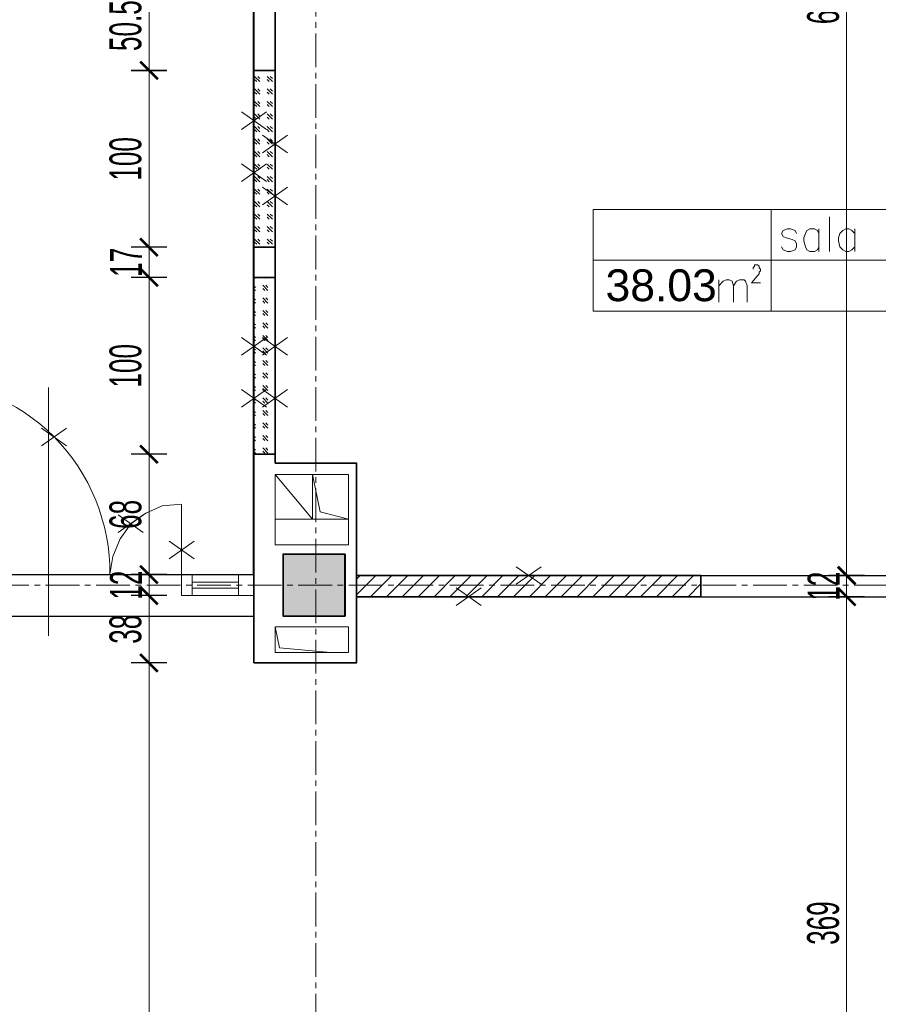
# Model space of a CAD drawing. Header units: millimetres. Extents: x 0 to 12515, y 0 to 27803.
# Tile 72 of 97: x 10479 to 10964, y 22467 to 23024. Entities that reach past the tile are written whole.
import ezdxf

# ---------------------------------------------------------------- set-up
doc = ezdxf.new("R2010")
doc.units = ezdxf.units.MM
doc.linetypes.add('CENTER2', pattern=[28.575, 19.05, -3.175, 3.175, -3.175])
doc.layers.add('D-opis', color=104, linetype='Continuous')
doc.layers.add('PDF _Geometria', color=7, linetype='Continuous')
for name, color, linetype, lineweight in [('DEMONTARZE', 86, 'Continuous', 18), ('sq_bud istn', 253, 'Continuous', 15), ('SQ_ISTN.Ściany', 140, 'Continuous', 35), ('SQ_Osie', 220, 'CENTER2', 9), ('SQ_Wyburzenia', 94, 'Continuous', 18), ('SQ_Wymiary', 7, 'Continuous', 5)]:
    doc.layers.add(name, color=color, linetype=linetype, lineweight=lineweight)
doc.layers.add('powierzchnie', color=230, linetype='Continuous', lineweight=30, plot=False)
doc.styles.add('ARIAL', font='arial.ttf')
doc.styles.add('SQ_Swis721 LtCn BT', font='swisscl.ttf', dxfattribs={"width": 0.8})
doc.dimstyles.new('SQ_100', dxfattribs={"dimscale": 100, "dimtxt": 0.18, "dimasz": 0.1, "dimexe": 0.1, "dimexo": 0.01, "dimgap": 0.04, "dimtad": 1, "dimrnd": 0.5, "dimdsep": 46, "dimtxsty": 'SQ_Swis721 LtCn BT', "dimblk": 'ARCHTICK', "dimcen": 0.1, "dimdle": 0.1, "dimclrd": 256, "dimclre": 256, "dimclrt": 256, "dimaunit": 1, "dimadec": 0, "dimazin": 0, "dimtfac": 1, "dimtix": 1, "dimtmove": 2, "dimatfit": 3, "dimldrblk": 'ARCHTICK', "dimfxl": 0.1, "dimfxlon": 1, "dimtolj": 1, "dimlwd": -1, "dimarcsym": 0})
pattern_1 = [(45, (-36612.0865, 7324.0716), (-4.49012806, 4.49012806), [])]

# ---------------------------------------------------------------- blocks, each defined once
blk = doc.blocks.new('ist osie bud B')
at = {"layer": 'SQ_Osie'}
blk.add_line((21873.28, 13852.66), (21873.28, 19362.86), dxfattribs=at)
blk.add_lwpolyline([(21178.31, 17936.45), (22845.29, 17936.45)], dxfattribs=at)
blk = doc.blocks.new('słupy konstr bud B')
at = {"layer": 'SQ_ISTN.Ściany', "lineweight": 5}
h = blk.add_hatch(dxfattribs=at)
h.set_pattern_fill('JIS_STN_1E', color=256, scale=10)
h.paths.add_polyline_path([(21350.78, 18613.95), (21315.78, 18613.95), (21315.78, 18578.95), (21350.78, 18578.95)])
h.paths.add_polyline_path([(21890.78, 18613.95), (21855.78, 18613.95), (21855.78, 18578.95), (21890.78, 18578.95)])
h.paths.add_polyline_path([(22190.78, 18613.95), (22155.78, 18613.95), (22155.78, 18578.95), (22190.78, 18578.95)])
h.paths.add_polyline_path([(22730.78, 18613.95), (22695.78, 18613.95), (22695.78, 18578.95), (22730.78, 18578.95)])
h.paths.add_polyline_path([(22730.78, 17953.95), (22695.78, 17953.95), (22695.78, 17918.95), (22730.78, 17918.95)])
h.paths.add_polyline_path([(22190.78, 17953.95), (22155.78, 17953.95), (22155.78, 17918.95), (22190.78, 17918.95)])
h.paths.add_polyline_path([(21890.78, 17953.95), (21855.78, 17953.95), (21855.78, 17918.95), (21890.78, 17918.95)])
h.paths.add_polyline_path([(21350.78, 17953.95), (21315.78, 17953.95), (21315.78, 17918.95), (21350.78, 17918.95)])
h.paths.add_polyline_path([(21350.78, 17293.95), (21315.78, 17293.95), (21315.78, 17258.95), (21350.78, 17258.95)])
h.paths.add_polyline_path([(21890.78, 17293.95), (21855.78, 17293.95), (21855.78, 17258.95), (21890.78, 17258.95)])
h.paths.add_polyline_path([(22190.78, 17293.95), (22155.78, 17293.95), (22155.78, 17258.95), (22190.78, 17258.95)])
h.paths.add_polyline_path([(22730.78, 17293.95), (22695.78, 17293.95), (22695.78, 17258.95), (22730.78, 17258.95)])
h.paths.add_polyline_path([(22695.78, 16633.95), (22730.78, 16633.95), (22730.78, 16598.95), (22695.78, 16598.95)])
h.paths.add_polyline_path([(22695.78, 14653.95), (22730.78, 14653.95), (22730.78, 14618.95), (22695.78, 14618.95)])
h.paths.add_polyline_path([(22695.78, 15313.95), (22730.78, 15313.95), (22730.78, 15278.95), (22695.78, 15278.95)])
h.paths.add_polyline_path([(22695.78, 15973.95), (22730.78, 15973.95), (22730.78, 15938.95), (22695.78, 15938.95)])
h.paths.add_polyline_path([(22155.78, 14653.95), (22190.78, 14653.95), (22190.78, 14618.95), (22155.78, 14618.95)])
h.paths.add_polyline_path([(22155.78, 15313.95), (22190.78, 15313.95), (22190.78, 15278.95), (22155.78, 15278.95)])
h.paths.add_polyline_path([(22155.78, 15973.95), (22190.78, 15973.95), (22190.78, 15938.95), (22155.78, 15938.95)])
h.paths.add_polyline_path([(22155.78, 16633.95), (22190.78, 16633.95), (22190.78, 16598.95), (22155.78, 16598.95)])
h.paths.add_polyline_path([(21855.78, 14653.95), (21890.78, 14653.95), (21890.78, 14618.95), (21855.78, 14618.95)])
h.paths.add_polyline_path([(21855.78, 15313.95), (21890.78, 15313.95), (21890.78, 15278.95), (21855.78, 15278.95)])
h.paths.add_polyline_path([(21855.78, 15973.95), (21890.78, 15973.95), (21890.78, 15938.95), (21855.78, 15938.95)])
h.paths.add_polyline_path([(21855.78, 16633.95), (21890.78, 16633.95), (21890.78, 16598.95), (21855.78, 16598.95)])
h.paths.add_polyline_path([(21315.78, 14653.95), (21350.78, 14653.95), (21350.78, 14618.95), (21315.78, 14618.95)])
h.paths.add_polyline_path([(21315.78, 15313.95), (21350.78, 15313.95), (21350.78, 15278.95), (21315.78, 15278.95)])
h.paths.add_polyline_path([(21315.78, 15973.95), (21350.78, 15973.95), (21350.78, 15938.95), (21315.78, 15938.95)])
h.paths.add_polyline_path([(21315.78, 16633.95), (21350.78, 16633.95), (21350.78, 16598.95), (21315.78, 16598.95)])
at = {"layer": 'SQ_ISTN.Ściany'}
blk.add_lwpolyline([(21855.78, 17953.95), (21890.78, 17953.95), (21890.78, 17918.95), (21855.78, 17918.95)], close=True, dxfattribs=at)
blk = doc.blocks.new('_ArchTick')
at = {"color": 0, "linetype": 'ByBlock', "const_width": 0.15}
blk.add_lwpolyline([(-0.5, -0.5), (0.5, 0.5)], dxfattribs=at)
blk = doc.blocks.new('*D1527')
at = {"layer": 'Defpoints', "color": 0, "transparency": 16777216}
for p in [(10796.74, 22697.35), (10946.22, 22697.35), (10796.74, 22328.29)]:
    blk.add_point(p, dxfattribs=at)
at = {"layer": 'SQ_Wymiary', "transparency": 16777216}
blk.add_line((10946.22, 22318.29), (10946.22, 22707.35), dxfattribs=at)
at = {"layer": 'SQ_Wymiary', "lineweight": -2, "transparency": 16777216}
for p, q in [((10936.22, 22697.35), (10956.22, 22697.35)), ((10936.22, 22328.29), (10956.22, 22328.29))]:
    blk.add_line(p, q, dxfattribs=at)
at = {"layer": 'SQ_Wymiary', "transparency": 16777216, "xscale": 10, "yscale": 10, "zscale": 10}
for p, rotation in [((10946.22, 22697.35), 90), ((10946.22, 22328.29), 270)]:
    blk.add_blockref('_ArchTick', p, dxfattribs=dict(at, rotation=rotation))
at = {"layer": 'SQ_Wymiary', "transparency": 16777216, "insert": (10932.99, 22512.82), "char_height": 18, "attachment_point": 5, "rotation": 90, "style": 'SQ_Swis721 LtCn BT'}
blk.add_mtext('\\A1;369', dxfattribs=at)
blk = doc.blocks.new('*D1528')
at = {"layer": 'Defpoints', "color": 0, "transparency": 16777216}
for p in [(11165.89, 22709.35), (10946.22, 22697.35), (11165.89, 22697.35)]:
    blk.add_point(p, dxfattribs=at)
at = {"layer": 'SQ_Wymiary', "transparency": 16777216}
for p, q in [((10946.22, 22709.35), (10946.22, 22719.35)), ((10946.22, 22709.35), (10946.22, 22697.35)), ((10946.22, 22697.35), (10946.22, 22687.35))]:
    blk.add_line(p, q, dxfattribs=at)
at = {"layer": 'SQ_Wymiary', "lineweight": -2, "transparency": 16777216}
for p, q in [((10956.22, 22709.35), (10936.22, 22709.35)), ((10956.22, 22697.35), (10936.22, 22697.35))]:
    blk.add_line(p, q, dxfattribs=at)
at = {"layer": 'SQ_Wymiary', "transparency": 16777216, "xscale": 10, "yscale": 10, "zscale": 10}
for p, rotation in [((10946.22, 22709.35), 270), ((10946.22, 22697.35), 90)]:
    blk.add_blockref('_ArchTick', p, dxfattribs=dict(at, rotation=rotation))
at = {"layer": 'SQ_Wymiary', "transparency": 16777216, "insert": (10933.18, 22703.35), "char_height": 18, "attachment_point": 5, "rotation": 90, "style": 'SQ_Swis721 LtCn BT'}
blk.add_mtext('\\A1;12', dxfattribs=at)
blk = doc.blocks.new('*D1529')
at = {"layer": 'Defpoints', "color": 0, "transparency": 16777216}
for p in [(10946.22, 23357.35), (10946.22, 23357.35), (10946.22, 22709.35)]:
    blk.add_point(p, dxfattribs=at)
at = {"layer": 'SQ_Wymiary', "transparency": 16777216}
blk.add_line((10946.22, 22699.35), (10946.22, 23367.35), dxfattribs=at)
at = {"layer": 'SQ_Wymiary', "lineweight": -2, "transparency": 16777216}
for p, q in [((10946.22, 23357.35), (10956.22, 23357.35)), ((10946.22, 22709.35), (10956.22, 22709.35))]:
    blk.add_line(p, q, dxfattribs=at)
at = {"layer": 'SQ_Wymiary', "transparency": 16777216, "xscale": 10, "yscale": 10, "zscale": 10}
for p, rotation in [((10946.22, 23357.35), 90), ((10946.22, 22709.35), 270)]:
    blk.add_blockref('_ArchTick', p, dxfattribs=dict(at, rotation=rotation))
at = {"layer": 'SQ_Wymiary', "transparency": 16777216, "insert": (10933, 23033.35), "char_height": 18, "attachment_point": 5, "rotation": 90, "style": 'SQ_Swis721 LtCn BT'}
blk.add_mtext('\\A1;648', dxfattribs=at)
blk = doc.blocks.new('*D1445')
at = {"layer": 'Defpoints', "color": 0, "transparency": 16777216}
for p in [(10611.05, 23045.55), (0, 22994.91), (10551.74, 22994.91)]:
    blk.add_point(p, dxfattribs=at)
at = {"layer": 'SQ_Wymiary', "transparency": 16777216}
blk.add_line((10551.74, 23055.55), (10551.74, 22984.91), dxfattribs=at)
at = {"layer": 'SQ_Wymiary', "lineweight": -2, "transparency": 16777216}
for p, q in [((10561.74, 23045.55), (10541.74, 23045.55)), ((10541.74, 22994.91), (10561.74, 22994.91))]:
    blk.add_line(p, q, dxfattribs=at)
at = {"layer": 'SQ_Wymiary', "transparency": 16777216, "xscale": 10, "yscale": 10, "zscale": 10}
for p, rotation in [((10551.74, 23045.55), 90), ((10551.74, 22994.91), 270)]:
    blk.add_blockref('_ArchTick', p, dxfattribs=dict(at, rotation=rotation))
at = {"layer": 'SQ_Wymiary', "transparency": 16777216, "insert": (10538.52, 23020.23), "char_height": 18, "attachment_point": 5, "rotation": 90, "style": 'SQ_Swis721 LtCn BT'}
blk.add_mtext('\\A1;50.5', dxfattribs=at)
blk = doc.blocks.new('*D1446')
at = {"layer": 'Defpoints', "color": 0, "transparency": 16777216}
for p in [(10611.05, 22994.91), (10551.74, 22894.91), (10611.09, 22894.91)]:
    blk.add_point(p, dxfattribs=at)
at = {"layer": 'SQ_Wymiary', "transparency": 16777216}
blk.add_line((10551.74, 23004.91), (10551.74, 22884.91), dxfattribs=at)
at = {"layer": 'SQ_Wymiary', "lineweight": -2, "transparency": 16777216}
for p, q in [((10561.74, 22994.91), (10541.74, 22994.91)), ((10561.74, 22894.91), (10541.74, 22894.91))]:
    blk.add_line(p, q, dxfattribs=at)
at = {"layer": 'SQ_Wymiary', "transparency": 16777216, "xscale": 10, "yscale": 10, "zscale": 10}
for p, rotation in [((10551.74, 22994.91), 90), ((10551.74, 22894.91), 270)]:
    blk.add_blockref('_ArchTick', p, dxfattribs=dict(at, rotation=rotation))
at = {"layer": 'SQ_Wymiary', "transparency": 16777216, "insert": (10538.52, 22944.91), "char_height": 18, "attachment_point": 5, "rotation": 90, "style": 'SQ_Swis721 LtCn BT'}
blk.add_mtext('\\A1;100', dxfattribs=at)
blk = doc.blocks.new('*D1447')
at = {"layer": 'Defpoints', "color": 0, "transparency": 16777216}
for p in [(10611.09, 22894.91), (10551.74, 22877.91), (10611.09, 22877.91)]:
    blk.add_point(p, dxfattribs=at)
at = {"layer": 'SQ_Wymiary', "transparency": 16777216}
for p, q in [((10551.74, 22894.91), (10551.74, 22904.91)), ((10551.74, 22894.91), (10551.74, 22877.91)), ((10551.74, 22877.91), (10551.74, 22867.91))]:
    blk.add_line(p, q, dxfattribs=at)
at = {"layer": 'SQ_Wymiary', "lineweight": -2, "transparency": 16777216}
for p, q in [((10561.74, 22894.91), (10541.74, 22894.91)), ((10561.74, 22877.91), (10541.74, 22877.91))]:
    blk.add_line(p, q, dxfattribs=at)
at = {"layer": 'SQ_Wymiary', "transparency": 16777216, "xscale": 10, "yscale": 10, "zscale": 10}
for p, rotation in [((10551.74, 22894.91), 270), ((10551.74, 22877.91), 90)]:
    blk.add_blockref('_ArchTick', p, dxfattribs=dict(at, rotation=rotation))
at = {"layer": 'SQ_Wymiary', "transparency": 16777216, "insert": (10538.74, 22886.41), "char_height": 18, "attachment_point": 5, "rotation": 90, "style": 'SQ_Swis721 LtCn BT'}
blk.add_mtext('\\A1;17', dxfattribs=at)
blk = doc.blocks.new('*D1448')
at = {"layer": 'Defpoints', "color": 0, "transparency": 16777216}
for p in [(10611.05, 22877.91), (10551.74, 22777.91), (10611.05, 22777.91)]:
    blk.add_point(p, dxfattribs=at)
at = {"layer": 'SQ_Wymiary', "transparency": 16777216}
blk.add_line((10551.74, 22887.91), (10551.74, 22767.91), dxfattribs=at)
at = {"layer": 'SQ_Wymiary', "lineweight": -2, "transparency": 16777216}
for p, q in [((10561.74, 22877.91), (10541.74, 22877.91)), ((10561.74, 22777.91), (10541.74, 22777.91))]:
    blk.add_line(p, q, dxfattribs=at)
at = {"layer": 'SQ_Wymiary', "transparency": 16777216, "xscale": 10, "yscale": 10, "zscale": 10}
for p, rotation in [((10551.74, 22877.91), 90), ((10551.74, 22777.91), 270)]:
    blk.add_blockref('_ArchTick', p, dxfattribs=dict(at, rotation=rotation))
at = {"layer": 'SQ_Wymiary', "transparency": 16777216, "insert": (10538.52, 22827.91), "char_height": 18, "attachment_point": 5, "rotation": 90, "style": 'SQ_Swis721 LtCn BT'}
blk.add_mtext('\\A1;100', dxfattribs=at)
blk = doc.blocks.new('*D1449')
at = {"layer": 'Defpoints', "color": 0, "transparency": 16777216}
for p in [(10551.74, 22777.91), (10610.81, 22777.91), (10610.81, 22709.84)]:
    blk.add_point(p, dxfattribs=at)
at = {"layer": 'SQ_Wymiary', "transparency": 16777216}
blk.add_line((10551.74, 22699.84), (10551.74, 22787.91), dxfattribs=at)
at = {"layer": 'SQ_Wymiary', "lineweight": -2, "transparency": 16777216}
for p, q in [((10561.74, 22777.91), (10541.74, 22777.91)), ((10561.74, 22709.84), (10541.74, 22709.84))]:
    blk.add_line(p, q, dxfattribs=at)
at = {"layer": 'SQ_Wymiary', "transparency": 16777216, "xscale": 10, "yscale": 10, "zscale": 10}
for p, rotation in [((10551.74, 22777.91), 90), ((10551.74, 22709.84), 270)]:
    blk.add_blockref('_ArchTick', p, dxfattribs=dict(at, rotation=rotation))
at = {"layer": 'SQ_Wymiary', "transparency": 16777216, "insert": (10538.52, 22743.88), "char_height": 18, "attachment_point": 5, "rotation": 90, "style": 'SQ_Swis721 LtCn BT'}
blk.add_mtext('\\A1;68', dxfattribs=at)
blk = doc.blocks.new('*D1450')
at = {"layer": 'Defpoints', "color": 0, "transparency": 16777216}
for p in [(10610.81, 22709.84), (10551.74, 22697.99), (10610.81, 22697.99)]:
    blk.add_point(p, dxfattribs=at)
at = {"layer": 'SQ_Wymiary', "transparency": 16777216}
for p, q in [((10551.74, 22709.84), (10551.74, 22719.84)), ((10551.74, 22709.84), (10551.74, 22697.99)), ((10551.74, 22697.99), (10551.74, 22687.99))]:
    blk.add_line(p, q, dxfattribs=at)
at = {"layer": 'SQ_Wymiary', "lineweight": -2, "transparency": 16777216}
for p, q in [((10561.74, 22709.84), (10541.74, 22709.84)), ((10561.74, 22697.99), (10541.74, 22697.99))]:
    blk.add_line(p, q, dxfattribs=at)
at = {"layer": 'SQ_Wymiary', "transparency": 16777216, "xscale": 10, "yscale": 10, "zscale": 10}
for p, rotation in [((10551.74, 22709.84), 270), ((10551.74, 22697.99), 90)]:
    blk.add_blockref('_ArchTick', p, dxfattribs=dict(at, rotation=rotation))
at = {"layer": 'SQ_Wymiary', "transparency": 16777216, "insert": (10538.7, 22703.92), "char_height": 18, "attachment_point": 5, "rotation": 90, "style": 'SQ_Swis721 LtCn BT'}
blk.add_mtext('\\A1;12', dxfattribs=at)
blk = doc.blocks.new('*D1451')
at = {"layer": 'Defpoints', "color": 0, "transparency": 16777216}
for p in [(10609.23, 22697.99), (10551.74, 22659.92), (10611.05, 22659.92)]:
    blk.add_point(p, dxfattribs=at)
at = {"layer": 'SQ_Wymiary', "transparency": 16777216}
blk.add_line((10551.74, 22707.99), (10551.74, 22649.92), dxfattribs=at)
at = {"layer": 'SQ_Wymiary', "lineweight": -2, "transparency": 16777216}
for p, q in [((10561.74, 22697.99), (10541.74, 22697.99)), ((10561.74, 22659.92), (10541.74, 22659.92))]:
    blk.add_line(p, q, dxfattribs=at)
at = {"layer": 'SQ_Wymiary', "transparency": 16777216, "xscale": 10, "yscale": 10, "zscale": 10}
for p, rotation in [((10551.74, 22697.99), 90), ((10551.74, 22659.92), 270)]:
    blk.add_blockref('_ArchTick', p, dxfattribs=dict(at, rotation=rotation))
at = {"layer": 'SQ_Wymiary', "transparency": 16777216, "insert": (10538.51, 22678.95), "char_height": 18, "attachment_point": 5, "rotation": 90, "style": 'SQ_Swis721 LtCn BT'}
blk.add_mtext('\\A1;38', dxfattribs=at)
blk = doc.blocks.new('*D1452')
at = {"layer": 'Defpoints', "color": 0, "transparency": 16777216}
for p in [(10611.05, 22659.92), (10551.74, 22136.45), (10623.05, 22136.45)]:
    blk.add_point(p, dxfattribs=at)
at = {"layer": 'SQ_Wymiary', "transparency": 16777216}
blk.add_line((10551.74, 22669.92), (10551.74, 22126.45), dxfattribs=at)
at = {"layer": 'SQ_Wymiary', "lineweight": -2, "transparency": 16777216}
for p, q in [((10561.74, 22659.92), (10541.74, 22659.92)), ((10561.74, 22136.45), (10541.74, 22136.45))]:
    blk.add_line(p, q, dxfattribs=at)
at = {"layer": 'SQ_Wymiary', "transparency": 16777216, "xscale": 10, "yscale": 10, "zscale": 10}
for p, rotation in [((10551.74, 22659.92), 90), ((10551.74, 22136.45), 270)]:
    blk.add_blockref('_ArchTick', p, dxfattribs=dict(at, rotation=rotation))
at = {"layer": 'SQ_Wymiary', "transparency": 16777216, "insert": (10538.51, 22398.18), "char_height": 18, "attachment_point": 5, "rotation": 90, "style": 'SQ_Swis721 LtCn BT'}
blk.add_mtext('\\A1;523.5', dxfattribs=at)

msp = doc.modelspace()

# ---------------------------------------------------------------- hatches: boundary and pattern name
at = {"layer": 'SQ_ISTN.Ściany', "lineweight": 5}
h = msp.add_hatch(dxfattribs=at)
h.set_pattern_fill('JIS_STN_1E', color=256, scale=10, angle=180)
h.set_pattern_definition([(225, (32518.344, 40640.358), (7.0710678, -7.0710678), []), (225, (32511.294, 40640.358), (7.0710678, -7.0710678), [10, -5])])
h.paths.add_polyline_path([(11167.561, 22026.413), (11202.561, 22026.413), (11202.561, 22061.413), (11167.561, 22061.413)])
h.paths.add_polyline_path([(10627.561, 22026.413), (10662.561, 22026.413), (10662.561, 22061.413), (10627.561, 22061.413)])
h.paths.add_polyline_path([(10327.561, 22026.413), (10362.561, 22026.413), (10362.561, 22061.413), (10327.561, 22061.413)])
h.paths.add_polyline_path([(9787.561, 22026.413), (9822.561, 22026.413), (9822.561, 22061.413), (9787.561, 22061.413)])
h.paths.add_polyline_path([(9787.561, 22686.413), (9822.561, 22686.413), (9822.561, 22721.413), (9787.561, 22721.413)])
h.paths.add_polyline_path([(10327.561, 22686.413), (10362.561, 22686.413), (10362.561, 22721.413), (10327.561, 22721.413)])
h.paths.add_polyline_path([(10627.561, 22686.413), (10662.561, 22686.413), (10662.561, 22721.413), (10627.561, 22721.413)])
h.paths.add_polyline_path([(11167.561, 22686.413), (11202.561, 22686.413), (11202.561, 22721.413), (11167.561, 22721.413)])
h.paths.add_polyline_path([(11167.561, 23346.413), (11202.561, 23346.413), (11202.561, 23381.413), (11167.561, 23381.413)])
h.paths.add_polyline_path([(10627.561, 23346.413), (10662.561, 23346.413), (10662.561, 23381.413), (10627.561, 23381.413)])
h.paths.add_polyline_path([(10327.561, 23346.413), (10362.561, 23346.413), (10362.561, 23381.413), (10327.561, 23381.413)])
h.paths.add_polyline_path([(9787.561, 23346.413), (9822.561, 23346.413), (9822.561, 23381.413), (9787.561, 23381.413)])
h.paths.add_polyline_path([(9822.561, 24006.413), (9787.561, 24006.413), (9787.561, 24041.413), (9822.561, 24041.413)])
h.paths.add_polyline_path([(9822.561, 25986.413), (9787.561, 25986.413), (9787.561, 26021.413), (9822.561, 26021.413)])
h.paths.add_polyline_path([(9822.561, 25326.413), (9787.561, 25326.413), (9787.561, 25361.413), (9822.561, 25361.413)])
h.paths.add_polyline_path([(9822.561, 24666.413), (9787.561, 24666.413), (9787.561, 24701.413), (9822.561, 24701.413)])
h.paths.add_polyline_path([(10362.561, 25986.413), (10327.561, 25986.413), (10327.561, 26021.413), (10362.561, 26021.413)])
h.paths.add_polyline_path([(10362.561, 25326.413), (10327.561, 25326.413), (10327.561, 25361.413), (10362.561, 25361.413)])
h.paths.add_polyline_path([(10362.561, 24666.413), (10327.561, 24666.413), (10327.561, 24701.413), (10362.561, 24701.413)])
h.paths.add_polyline_path([(10362.561, 24006.413), (10327.561, 24006.413), (10327.561, 24041.413), (10362.561, 24041.413)])
h.paths.add_polyline_path([(10662.561, 25986.413), (10627.561, 25986.413), (10627.561, 26021.413), (10662.561, 26021.413)])
h.paths.add_polyline_path([(10662.561, 25326.413), (10627.561, 25326.413), (10627.561, 25361.413), (10662.561, 25361.413)])
h.paths.add_polyline_path([(10662.561, 24666.413), (10627.561, 24666.413), (10627.561, 24701.413), (10662.561, 24701.413)])
h.paths.add_polyline_path([(10662.561, 24006.413), (10627.561, 24006.413), (10627.561, 24041.413), (10662.561, 24041.413)])
h.paths.add_polyline_path([(11202.561, 25986.413), (11167.561, 25986.413), (11167.561, 26021.413), (11202.561, 26021.413)])
h.paths.add_polyline_path([(11202.561, 25326.413), (11167.561, 25326.413), (11167.561, 25361.413), (11202.561, 25361.413)])
h.paths.add_polyline_path([(11202.561, 24666.413), (11167.561, 24666.413), (11167.561, 24701.413), (11202.561, 24701.413)])
h.paths.add_polyline_path([(11202.561, 24006.413), (11167.561, 24006.413), (11167.561, 24041.413), (11202.561, 24041.413)])
at = {"layer": 'SQ_Wyburzenia', "lineweight": 35}
h = msp.add_hatch(dxfattribs=at)
h.set_pattern_fill('ANSI31', color=256, scale=2)
h.set_pattern_definition(pattern_1)
h.paths.add_polyline_path([(10223.275, 24298.903), (10189.048, 24298.903), (10189.048, 24292.137), (10223.275, 24292.137)])
h.paths.add_polyline_path([(10369.048, 24298.903), (10302.813, 24298.903), (10302.813, 24292.137), (10369.048, 24292.137)])
h.paths.add_polyline_path([(9786.433, 21232.746), (9825.664, 21232.746), (9825.664, 21271.746), (9786.433, 21271.746)], flags=9)
h.paths.add_polyline_path([(10326.211, 21232.081), (10365.885, 21232.081), (10365.885, 21272.412), (10326.211, 21272.412)], flags=9)
h.paths.add_polyline_path([(10627.435, 21232.746), (10664.662, 21232.746), (10664.662, 21271.746), (10627.435, 21271.746)], flags=9)
h.paths.add_polyline_path([(11167.382, 21232.746), (11204.715, 21232.746), (11204.715, 21271.746), (11167.382, 21271.746)], flags=9)
h.paths.add_polyline_path([(9612.194, 23045.145), (9672.583, 23045.145), (9672.583, 23084.304), (9612.194, 23084.304)], flags=9)
h.paths.add_polyline_path([(9622.079, 22685.525), (9675.534, 22685.525), (9675.534, 22724.685), (9622.079, 22724.685)], flags=9)
h.paths.add_polyline_path([(9621.961, 22024.522), (9675.645, 22024.522), (9675.645, 22064.373), (9621.961, 22064.373)], flags=9)
h.paths.add_polyline_path([(11336.079, 23044.386), (11396.468, 23044.386), (11396.468, 23083.546), (11336.079, 23083.546)], flags=9)
h.paths.add_polyline_path([(11339.436, 26643.832), (11393.112, 26643.832), (11393.112, 26683.657), (11339.436, 26683.657)], flags=9)
h.paths.add_polyline_path([(11339.547, 25982.677), (11393.001, 25982.677), (11393.001, 26021.837), (11339.547, 26021.837)], flags=9)
h.paths.add_polyline_path([(11339.436, 25322.132), (11393.112, 25322.132), (11393.112, 25361.956), (11339.436, 25361.956)], flags=9)
h.paths.add_polyline_path([(11339.436, 24662.978), (11393.112, 24662.978), (11393.112, 24702.802), (11339.436, 24702.802)], flags=9)
h.paths.add_polyline_path([(11339.436, 24003.832), (11393.112, 24003.832), (11393.112, 24043.657), (11339.436, 24043.657)], flags=9)
h.paths.add_polyline_path([(11339.547, 23344.386), (11393.001, 23344.386), (11393.001, 23383.546), (11339.547, 23383.546)], flags=9)
h.paths.add_polyline_path([(11339.547, 22684.386), (11393.001, 22684.386), (11393.001, 22723.546), (11339.547, 22723.546)], flags=9)
h.paths.add_polyline_path([(11339.428, 22023.383), (11393.113, 22023.383), (11393.113, 22063.234), (11339.428, 22063.234)], flags=9)
h.paths.add_polyline_path([(10818.824, 25052.822), (10890.75, 25052.822), (10890.75, 25089.914), (10818.824, 25089.914)], flags=9)
h.paths.add_polyline_path([(10857.236, 24335.283), (10929.162, 24335.283), (10929.162, 24372.376), (10857.236, 24372.376)], flags=9)
h.paths.add_polyline_path([(10830.271, 23742.979), (10902.198, 23742.979), (10902.198, 23780.072), (10830.271, 23780.072)], flags=9)
h.paths.add_polyline_path([(10804.322, 22854.547), (10876.249, 22854.547), (10876.249, 22891.639), (10804.322, 22891.639)], flags=9)
h.paths.add_polyline_path([(10881.422, 22155.212), (10953.348, 22155.212), (10953.348, 22192.304), (10881.422, 22192.304)], flags=9)
h.paths.add_polyline_path([(9749.586, 21700.452), (9821.512, 21700.452), (9821.512, 21737.545), (9749.586, 21737.545)], flags=9)
h.paths.add_polyline_path([(10250.59, 21855.298), (10322.516, 21855.298), (10322.516, 21892.391), (10250.59, 21892.391)], flags=9)
h.paths.add_polyline_path([(9676.821, 25837.893), (9730.276, 25837.893), (9730.276, 25877.052), (9676.821, 25877.052)], flags=9)
h = msp.add_hatch(dxfattribs=at)
h.set_pattern_fill('ANSI31', color=256, scale=2)
h.set_pattern_definition(pattern_1)
h.paths.add_polyline_path([(10863.814, 22709.348), (10669.048, 22709.348), (10669.048, 22697.348), (10863.814, 22697.348)])
h.paths.add_polyline_path([(10818.824, 25052.822), (10890.75, 25052.822), (10890.75, 25089.914), (10818.824, 25089.914)], flags=9)
h.paths.add_polyline_path([(10857.236, 24335.283), (10929.162, 24335.283), (10929.162, 24372.376), (10857.236, 24372.376)], flags=9)
h.paths.add_polyline_path([(10830.271, 23742.979), (10902.198, 23742.979), (10902.198, 23780.072), (10830.271, 23780.072)], flags=9)
h.paths.add_polyline_path([(10804.322, 22854.547), (10876.249, 22854.547), (10876.249, 22891.639), (10804.322, 22891.639)], flags=9)
h.paths.add_polyline_path([(10881.422, 22155.212), (10953.348, 22155.212), (10953.348, 22192.304), (10881.422, 22192.304)], flags=9)
h.paths.add_polyline_path([(9749.586, 21700.452), (9821.512, 21700.452), (9821.512, 21737.545), (9749.586, 21737.545)], flags=9)
h.paths.add_polyline_path([(10250.59, 21855.298), (10322.516, 21855.298), (10322.516, 21892.391), (10250.59, 21892.391)], flags=9)
at = {"layer": 'SQ_Wyburzenia'}
h = msp.add_hatch(dxfattribs=at)
h.set_pattern_fill('GOST_GLASS', color=256, scale=0.8337158, angle=-90)
h.paths.add_polyline_path([(10611.087, 22894.908), (10623.048, 22894.908), (10623.048, 22994.908), (10611.087, 22994.908)])
h = msp.add_hatch(dxfattribs=at)
h.set_pattern_fill('GOST_GLASS', color=256, scale=0.833716, angle=-90)
h.set_pattern_definition([(315, (-36612.0865, 7324.0716), (-1e-15, -7.0743129), [4.1685789, -5.8360104]), (315, (-36612.0865, 7322.303), (-1e-15, -7.0743129), [1.6674315, -8.3371577]), (315, (-36610.318, 7324.0716), (-1e-15, -7.0743129), [1.6674315, -8.3371577])])
h.paths.add_polyline_path([(10623.048, 22877.913), (10611.048, 22877.913), (10611.048, 22777.911), (10623.048, 22777.911)])

# ---------------------------------------------------------------- linework, layer by layer
at = {"layer": 'DEMONTARZE', "color": 240, "true_color": 0xed1f24}
for p, q in [((10604.007, 22971.568), (10618.09, 22961.596)), ((10618.09, 22971.568), (10604.007, 22961.596)), ((10616.007, 22958.384), (10630.09, 22948.411)), ((10630.09, 22958.384), (10616.007, 22948.411)), ((10604.007, 22942.128), (10618.09, 22932.156)), ((10618.09, 22942.128), (10604.007, 22932.156)), ((10616.007, 22928.943), (10630.09, 22918.971)), ((10630.09, 22928.943), (10616.007, 22918.971)), ((10604.007, 22843.901), (10618.09, 22833.929)), ((10618.09, 22843.901), (10604.007, 22833.929)), ((10616.007, 22843.901), (10630.09, 22833.929)), ((10630.09, 22843.901), (10616.007, 22833.929)), ((10604.007, 22814.461), (10618.09, 22804.489)), ((10618.09, 22814.461), (10604.007, 22804.489)), ((10616.007, 22814.461), (10630.09, 22804.489)), ((10630.09, 22814.461), (10616.007, 22804.489)), ((10490.986, 22792.671), (10505.068, 22782.698)), ((10505.068, 22792.671), (10490.986, 22782.698)), ((10534.393, 22743.593), (10548.476, 22733.621)), ((10548.476, 22743.593), (10534.393, 22733.621)), ((10563.158, 22728.783), (10577.241, 22718.811)), ((10577.241, 22728.783), (10563.158, 22718.811)), ((10759.39, 22714.334), (10773.472, 22704.361)), ((10773.472, 22714.334), (10759.39, 22704.361)), ((10725.418, 22702.334), (10739.5, 22692.361)), ((10739.5, 22702.334), (10725.418, 22692.361))]:
    msp.add_line(p, q, dxfattribs=at)
at = {"layer": 'PDF _Geometria', "lineweight": 13}
for points in [[(11120.098, 22858.781), (11120.098, 22916.32), (10903.484, 22916.32), (10802.793, 22916.32), (10802.793, 22858.781), (10903.484, 22858.781), (10903.484, 22916.32), (10903.484, 22858.781)], [(10664.509, 22766.526), (10664.509, 22726.766), (10623.048, 22726.766), (10623.048, 22766.526)]]:
    msp.add_lwpolyline(points, close=True, dxfattribs=at)
for points in [[(10936.486, 22912.091), (10936.486, 22892.621)], [(10917.871, 22902.779), (10917.025, 22904.47), (10914.488, 22905.316), (10912.787, 22905.316), (10910.25, 22904.47), (10909.404, 22902.779), (10910.25, 22901.087), (10911.95, 22900.242), (10915.333, 22899.396), (10917.025, 22898.55), (10917.871, 22896.858), (10917.871, 22895.167), (10917.025, 22893.467), (10914.488, 22892.621), (10912.787, 22892.621), (10910.25, 22893.467), (10909.404, 22895.167)], [(10930.557, 22902.779), (10929.711, 22904.47), (10928.02, 22905.316), (10925.483, 22905.316), (10923.791, 22904.47), (10922.945, 22902.779), (10922.1, 22900.242), (10922.1, 22898.55), (10922.945, 22895.167), (10923.791, 22893.467), (10925.483, 22892.621), (10928.02, 22892.621), (10929.711, 22893.467), (10930.557, 22895.167)], [(10930.557, 22905.316), (10930.557, 22892.621)], [(10950.873, 22902.779), (10949.173, 22904.47), (10947.481, 22905.316), (10945.79, 22905.316), (10944.098, 22904.47), (10942.407, 22902.779), (10941.561, 22900.242), (10941.561, 22898.55), (10942.407, 22895.167), (10944.098, 22893.467), (10945.79, 22892.621), (10947.481, 22892.621), (10949.173, 22893.467), (10950.873, 22895.167)], [(10950.873, 22905.316), (10950.873, 22892.621)], [(11120.098, 22887.546), (10903.484, 22887.546), (10802.793, 22887.546)], [(10893.326, 22882.472), (10893.326, 22883.317), (10894.18, 22884.163), (10894.18, 22885.009), (10895.872, 22885.009), (10896.718, 22884.163), (10896.718, 22883.317), (10897.563, 22882.472), (10897.563, 22881.626), (10896.718, 22880.78), (10896.718, 22879.934), (10892.48, 22874.86), (10897.563, 22874.86)], [(10873.864, 22876.551), (10873.864, 22863.856)], [(10873.864, 22873.159), (10876.41, 22875.697), (10878.102, 22876.551), (10879.793, 22876.551), (10881.485, 22875.697), (10882.331, 22873.159), (10882.331, 22863.856)], [(10882.331, 22873.159), (10884.022, 22875.697), (10885.714, 22876.551), (10888.251, 22876.551), (10889.097, 22875.697), (10889.943, 22873.159), (10889.943, 22863.856)], [(10623.048, 22741.144), (10664.509, 22741.144), (10648.43, 22745.373), (10644.201, 22766.526), (10644.201, 22741.144), (10623.048, 22766.526)], [(10654.351, 22665.836), (10625.586, 22668.373), (10623.048, 22680.222), (10623.048, 22665.836), (10664.509, 22665.836), (10664.509, 22680.222), (10623.048, 22680.222)]]:
    msp.add_lwpolyline(points, dxfattribs=at)
at = {"layer": 'powierzchnie'}
for points in [[(10381.048, 22709.842), (10610.814, 22709.842), (10611.048, 25297.361), (10381.048, 25297.361)], [(11224.048, 23346.413), (11167.561, 23346.413), (11167.561, 23357.348), (10668.664, 23357.348), (10668.664, 23249.528), (10623.048, 23249.528), (10623.048, 22772.915), (10669.048, 22772.915), (10669.048, 22709.348), (11165.886, 22709.348), (11165.886, 22721.413), (11224.048, 22721.413)]]:
    msp.add_lwpolyline(points, close=True, dxfattribs=at)
msp.add_lwpolyline([(9768.048, 22051.447), (9768.048, 22686.413), (9822.561, 22686.413), (9822.561, 22720.837), (10111.59, 22720.837), (10111.59, 22722.529), (10327.561, 22722.529), (10327.561, 22686.413), (10611.048, 22686.413), (10611.048, 22659.915), (10669.048, 22659.915), (10669.048, 22697.348), (11167.561, 22697.348), (11167.561, 22686.413), (11224.048, 22686.413), (11224.048, 22328.292)], dxfattribs=at)
at = {"layer": 'SQ_ISTN.Ściany'}
for p, q in [((10611.048, 23045.553), (10611.048, 22994.908)), ((10623.048, 23045.553), (10623.048, 22994.908)), ((10611.048, 22772.915), (10611.048, 22659.915)), ((10669.048, 22772.915), (10623.048, 22772.915)), ((10669.048, 22659.915), (10669.048, 22772.915)), ((10611.048, 22659.915), (10669.048, 22659.915))]:
    msp.add_line(p, q, dxfattribs=at)
for points in [[(10611.048, 22994.908), (10623.048, 22994.908)], [(10623.048, 22772.915), (10623.048, 22772.915), (10623.048, 22777.911), (10611.048, 22777.911), (10611.048, 22772.915)], [(10611.048, 22659.915), (10669.048, 22659.915), (10669.048, 22772.915), (10623.048, 22772.915)]]:
    msp.add_lwpolyline(points, dxfattribs=at)
for points in [[(10623.048, 22877.913), (10611.087, 22877.913), (10611.087, 22894.908), (10623.048, 22894.908)], [(10662.561, 22686.413), (10627.561, 22686.413), (10627.561, 22721.413), (10662.561, 22721.413)]]:
    msp.add_lwpolyline(points, close=True, dxfattribs=at)
at = {"layer": 'SQ_Wyburzenia'}
for p, q in [((10559.205, 22748.765), (10549.892, 22744.527)), ((10570.2, 22749.602), (10559.205, 22748.765)), ((10570.2, 22697.992), (10570.2, 22749.602)), ((10549.892, 22744.527), (10541.435, 22738.607)), ((10541.435, 22738.607), (10535.505, 22730.149)), ((10535.505, 22730.149), (10531.277, 22719.991)), ((10531.277, 22719.991), (10529.585, 22709.842)), ((10570.2, 22709.842), (10610.814, 22709.842)), ((10610.814, 22697.992), (10570.2, 22697.992))]:
    msp.add_line(p, q, dxfattribs=at)
at = {"layer": 'SQ_Wyburzenia', "lineweight": 35}
for p, q in [((10863.814, 22709.348), (10669.048, 22709.348)), ((10863.814, 22709.348), (10863.814, 22697.348)), ((10863.814, 22697.348), (10669.048, 22697.348))]:
    msp.add_line(p, q, dxfattribs=at)
for points in [[(10611.087, 22894.908), (10623.048, 22894.908), (10623.048, 22994.908), (10611.087, 22994.908)], [(10623.048, 22877.913), (10611.048, 22877.913), (10611.048, 22777.911), (10623.048, 22777.911)]]:
    msp.add_lwpolyline(points, close=True, dxfattribs=at)
at = {"layer": 'SQ_Wyburzenia'}
for points in [[(10494.891, 22675.148), (10494.891, 22815.607)], [(10576.12, 22697.992), (10576.12, 22709.842)], [(10602.356, 22697.992), (10602.356, 22709.842)], [(10602.356, 22705.604), (10576.12, 22705.604)], [(10602.356, 22702.221), (10576.12, 22702.221)]]:
    msp.add_lwpolyline(points, dxfattribs=at)
msp.add_arc((10420.822, 22711.067), 108.77, 359.35478, 90.20767, dxfattribs=at)

# ---------------------------------------------------------------- block references
at = {"layer": 'sq_bud istn', "rotation": 180}
msp.add_blockref('słupy konstr bud B', (32518.344, 40640.358), dxfattribs=at)
at = {"layer": 'SQ_Osie', "lineweight": 35, "rotation": 180}
msp.add_blockref('ist osie bud B', (32519.332, 40640.358), dxfattribs=at)
msp.add_blockref('ist osie bud B', (32519.332, 40640.358), dxfattribs=at)

# ---------------------------------------------------------------- texts
at = {"layer": 'D-opis', "color": 7, "insert": (10809.878, 22882.449), "char_height": 18, "width": 1224.72, "attachment_point": 1, "line_spacing_factor": 1.1, "style": 'ARIAL'}
msp.add_mtext('38.03', dxfattribs=at)

# ---------------------------------------------------------------- dimensions: what is measured, and where the dimension line sits
at = {"layer": 'SQ_Wymiary'}
for base, p1, p2, picture, middle in [((10946.22, 23357.348), (10946.22, 22709.348), (10946.22, 23357.348), '*D1529', (10933.002, 23033.348)), ((10551.73801, 22994.90781), (10611.0484, 23045.55279), (0, 22994.90781), '*D1445', (10538.5198, 23020.2303)), ((10551.738, 22894.908), (10611.048, 22994.908), (10611.087, 22894.908), '*D1446', (10538.52, 22944.908)), ((10551.73801, 22877.91278), (10611.08661, 22894.90782), (10611.08661, 22877.91278), '*D1447', (10538.73801, 22886.4103)), ((10551.738, 22777.911), (10611.048, 22877.913), (10611.048, 22777.911), '*D1448', (10538.52, 22827.912)), ((10551.738, 22777.911), (10610.814, 22709.842), (10610.814, 22777.911), '*D1449', (10538.52, 22743.877)), ((10551.738, 22697.992), (10610.814, 22709.842), (10610.814, 22697.992), '*D1450', (10538.703, 22703.917)), ((10946.22, 22697.348), (11165.886, 22709.348), (11165.886, 22697.348), '*D1528', (10933.184, 22703.348)), ((10551.738, 22659.915), (10609.231, 22697.992), (10611.048, 22659.915), '*D1451', (10538.508, 22678.954)), ((10946.22, 22697.348), (10796.741, 22328.292), (10796.741, 22697.348), '*D1527', (10932.99, 22512.82)), ((10551.738, 22136.447), (10611.048, 22659.915), (10623.048, 22136.447), '*D1452', (10538.508, 22398.181))]:
    dim = msp.add_linear_dim(base=base, p1=p1, p2=p2, angle=90, dimstyle='SQ_100', dxfattribs=at)
    dim.commit()
    dim.dimension.update_dxf_attribs({"geometry": picture, "text_midpoint": middle})

doc.saveas('drawing.dxf')
